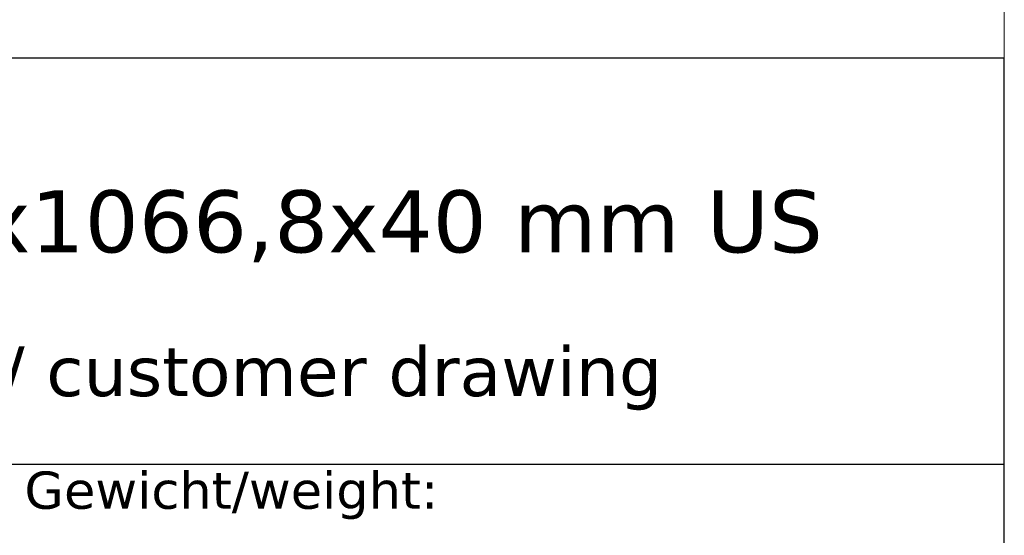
# Model space of a CAD drawing. Header units: millimetres. Extents: x -10668 to 10668, y -400 to 5820.
# Tile 3 of 28: x 3286 to 4080, y 841 to 1256. Entities that reach past the tile are written whole.
import ezdxf
from ezdxf.enums import TextEntityAlignment as Align

# ---------------------------------------------------------------- set-up
doc = ezdxf.new("R2010")
doc.units = ezdxf.units.MM
doc.header["$LTSCALE"] = 20
for name, color, linetype, lineweight in [('AM_BOR', 7, 'Continuous', 25), ('Rahmen (ISO)', 7, 'Continuous', 70), ('Titel (ISO)', 7, 'Continuous', 50)]:
    doc.layers.add(name, color=color, linetype=linetype, lineweight=lineweight)
doc.styles.add('Notiztext 3.5', font='verdana.ttf')
doc.styles.add('Pfeiltext', font='verdana.ttf')
doc.styles.get("Standard").update_dxf_attribs({"font": 'verdana.ttf'})
doc.styles.add('Textstil119', font='verdana.ttf')
doc.styles.add('Textstil120', font='verdana.ttf')
doc.styles.add('Textstil47', font='verdana.ttf')
doc.styles.add('Textstil64', font='verdana.ttf', dxfattribs={"width": 0.800000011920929})
doc.styles.add('Textstil75', font='verdana.ttf')
doc.styles.add('Textstil82', font='verdana.ttf')

# ---------------------------------------------------------------- blocks, each defined once
blk = doc.blocks.new('Ränder wedi_Zeichnungsrahmen')
at = {"layer": 'Rahmen (ISO)', "color": 208, "lineweight": 18, "true_color": 0x400040}
blk.add_line((204.0000000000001, 6.000000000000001), (204, 291), dxfattribs=at)
blk = doc.blocks.new('Schriftfelder wedi Standard - Inch_Zoll ohne Toleranz')
at = {"layer": 'AM_BOR', "color": 7}
for p, q in [((-4.835435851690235, 53.99550874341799), (-188.8354355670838, 53.99550874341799)), ((-4.835435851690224, -1.254491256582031), (-4.835435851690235, 53.99550874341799)), ((-188.8354355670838, 37.64550874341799), (-4.835435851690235, 37.64550874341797))]:
    blk.add_line(p, q, dxfattribs=at)
for tag, p, height, style in [('Zeichnungsnummer_001', (-173.2383905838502, 49.43305073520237), 3.00000011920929, 'Textstil75'), ('Artikelnummer_001', (-145.0642880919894, 44.44372461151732), 2.487309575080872, 'Textstil82')]:
    blk.add_attdef(tag, p, '', height=height, dxfattribs=dict(at, style=style))
blk.add_attdef('TITEL_001', (-78.08889433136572, 46.1775772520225), '', height=2.5, dxfattribs=at)
at = {"layer": 'AM_BOR', "color": 7, "style": 'Textstil82'}
blk.add_attdef('PROJEKT', text='', height=2.487309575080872, dxfattribs=at).set_placement((-144.8354355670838, 41.98281831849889), align=Align.TOP_LEFT)
at = {"layer": 'AM_BOR', "color": 7, "style": 'Textstil64', "width": 0.8}
for tag, p in [('ERSTELLUNGSDATUM_001', (-115.1472556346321, 28.69550873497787)), ('KONSTRUKTEUR_001', (-94.00716185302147, 28.67133143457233)), ('ERSTELLUNGSDATUM_001', (-115.3460467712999, 23.55467596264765)), ('KONSTRUKTEUR_001', (-94.00716185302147, 23.37133143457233))]:
    blk.add_attdef(tag, p, '', height=2.000000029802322, dxfattribs=at)
at = {"layer": 'AM_BOR', "color": 7, "style": 'Textstil64', "width": 0.7999999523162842}
for tag, p in [('KONTROLLDATUM', (-108.7354355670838, 19.09550874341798)), ('KONTROLLIERT_VON', (-92.73543585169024, 19.09550874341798))]:
    blk.add_attdef(tag, text='', height=2.000000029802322, dxfattribs=at).set_placement(p, align=Align.MIDDLE_CENTER)
at = {"layer": 'Titel (ISO)', "insert": (-44.33543585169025, 37.34550874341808), "char_height": 1.500000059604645, "attachment_point": 1, "style": 'Notiztext 3.5'}
blk.add_mtext('\\fVerdana|b0|i0;\\H1.5000;Gewicht/weight:', dxfattribs=at)
at = {"layer": 'Titel (ISO)', "color": 7, "style": 'Pfeiltext'}
blk.add_attdef('BESCHREIBUNG_001', (-70.66377724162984, 40.38459537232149), '', height=2.000000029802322, dxfattribs=at)
at = {"layer": 'Titel (ISO)'}
for tag, p, height, style in [('Anfänglicher_Ansichtsmaßstab_001', (-64.5021920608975, 33.79346040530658), 2.5, 'Textstil47'), ('REVISIONSNUMMER_001', (-74.87694023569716, -0.5444913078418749), 1.790000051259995, 'Textstil120'), ('STATUS_001', (-52.63301829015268, -0.6250352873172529), 1.790000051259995, 'Textstil120')]:
    blk.add_attdef(tag, p, '', height=height, dxfattribs=dict(at, style=style))
at = {"layer": 'Titel (ISO)', "style": 'Textstil47'}
blk.add_attdef('<MASSE3;>', text='', height=2.5, dxfattribs=at).set_placement((-26.83543585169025, 36.34550874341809), align=Align.TOP_LEFT)
at = {"layer": 'Titel (ISO)', "style": 'Textstil119'}
for tag, p in [('MATERIAL', (-159.8354355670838, 35.345508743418)), ('FIRMA', (-159.8354355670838, 24.74550874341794)), ('Bauvorhaben', (-159.8354355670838, 19.44550874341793))]:
    blk.add_attdef(tag, text='', height=1.889999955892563, dxfattribs=at).set_placement(p, align=Align.TOP_CENTER)

msp = doc.modelspace()

# ---------------------------------------------------------------- block references
at = {"xscale": 20, "yscale": 20, "zscale": 20}
msp.add_blockref('Ränder wedi_Zeichnungsrahmen', (0, 0), dxfattribs=at)
ref = msp.add_blockref('Schriftfelder wedi Standard - Inch_Zoll ohne Toleranz', (4176.708717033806, 145.0898251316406), dxfattribs=dict(xscale=20, yscale=20, zscale=20))
ref.add_attrib('BESCHREIBUNG_001', 'Kundenzeichnung / customer drawing', (2763.433172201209, 952.7817325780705), dxfattribs={"layer": 'Titel (ISO)', "color": 7, "height": 40.00000059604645, "style": 'Pfeiltext'})
ref.add_attrib('TITEL_001', 'FU Primo Z 1066,8x1066,8x40 mm US', (2614.930830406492, 1068.641370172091), dxfattribs={"layer": 'AM_BOR', "color": 7, "height": 50})

doc.saveas('drawing.dxf')
